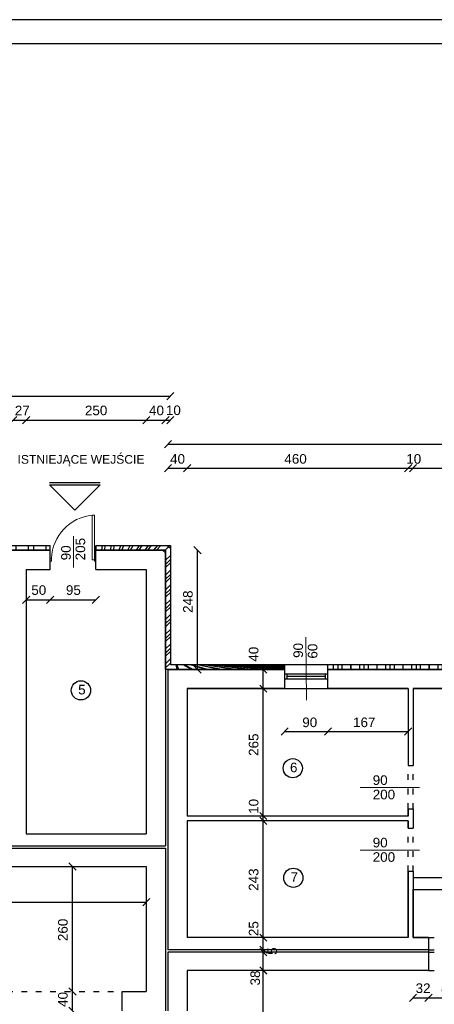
# Model space of a CAD drawing. Header units: millimetres. Extents: x 6814 to 76439, y 4251 to 11598.
# Tile 12 of 30: x 31748 to 32611, y 6493 to 8542. Entities that reach past the tile are written whole.
import ezdxf

# ---------------------------------------------------------------- set-up
doc = ezdxf.new("R2010")
doc.units = ezdxf.units.MM
doc.linetypes.add('ACAD_ISO03W100', pattern=[30, 12, -18])
doc.layers.add('inne', color=7, linetype='Continuous')
doc.layers.add('R-TAB', color=1, linetype='Continuous')
doc.styles.get("Standard").update_dxf_attribs({"font": 'arial.ttf'})
doc.dimstyles.new('ISO-25', dxfattribs={"dimtxt": 2.5, "dimasz": 2.5, "dimexe": 1.25, "dimexo": 0.625, "dimtad": 1, "dimtxsty": 'Standard', "dimcen": 2.5, "dimadec": 0, "dimazin": 0, "dimtfac": 1, "dimtmove": 0, "dimatfit": 3, "dimfxl": 1, "dimarcsym": 0})

# ---------------------------------------------------------------- blocks, each defined once
blk = doc.blocks.new('_Oblique')
at = {"color": 0, "linetype": 'ByBlock', "lineweight": -2}
blk.add_line((-0.5, -0.5), (0.5, 0.5), dxfattribs=at)
blk = doc.blocks.new('*D327')
at = {"color": 0, "lineweight": -2, "transparency": 16777216}
blk.add_line((32056.97398410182, 7608.786841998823), (32096.97398410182, 7608.786841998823), dxfattribs=at)
at = {"layer": 'Defpoints', "color": 0, "transparency": 16777216}
for p in [(32096.97398410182, 7608.786841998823), (32056.97398410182, 7190.132677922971), (32096.97398410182, 7150.132677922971)]:
    blk.add_point(p, dxfattribs=at)
at = {"color": 0, "lineweight": -2, "transparency": 16777216, "xscale": 15, "yscale": 15, "zscale": 15, "rotation": 180}
blk.add_blockref('_Oblique', (32056.97398410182, 7608.786841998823), dxfattribs=at)
at = {"color": 0, "lineweight": -2, "transparency": 16777216, "xscale": 15, "yscale": 15, "zscale": 15}
blk.add_blockref('_Oblique', (32096.97398410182, 7608.786841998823), dxfattribs=at)
at = {"color": 0, "transparency": 16777216, "insert": (32076.97398410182, 7627.930625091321), "char_height": 20, "attachment_point": 5}
blk.add_mtext('40', dxfattribs=at)
blk = doc.blocks.new('*D207')
at = {"color": 0, "lineweight": -2, "transparency": 16777216}
blk.add_line((32096.97398410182, 7608.786841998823), (32556.97398410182, 7608.786841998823), dxfattribs=at)
at = {"layer": 'Defpoints', "color": 0, "transparency": 16777216}
for p in [(32556.97398410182, 7608.786841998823), (32096.97398410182, 7150.132677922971), (32556.97398410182, 7150.132678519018)]:
    blk.add_point(p, dxfattribs=at)
at = {"color": 0, "lineweight": -2, "transparency": 16777216, "xscale": 15, "yscale": 15, "zscale": 15, "rotation": 180}
blk.add_blockref('_Oblique', (32096.97398410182, 7608.786841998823), dxfattribs=at)
at = {"color": 0, "lineweight": -2, "transparency": 16777216, "xscale": 15, "yscale": 15, "zscale": 15}
blk.add_blockref('_Oblique', (32556.97398410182, 7608.786841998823), dxfattribs=at)
at = {"color": 0, "transparency": 16777216, "insert": (32322.53011188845, 7627.930625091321), "char_height": 20, "attachment_point": 5}
blk.add_mtext('460', dxfattribs=at)
blk = doc.blocks.new('*D208')
at = {"color": 0, "lineweight": -2, "transparency": 16777216}
blk.add_line((32556.97398410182, 7608.786841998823), (32566.97398410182, 7608.786841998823), dxfattribs=at)
at = {"layer": 'Defpoints', "color": 0, "transparency": 16777216}
for p in [(32566.97398410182, 7608.786841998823), (32556.97398410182, 7150.132677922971), (32566.97398410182, 7150.132677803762)]:
    blk.add_point(p, dxfattribs=at)
at = {"color": 0, "lineweight": -2, "transparency": 16777216, "xscale": 15, "yscale": 15, "zscale": 15, "rotation": 180}
blk.add_blockref('_Oblique', (32556.97398410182, 7608.786841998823), dxfattribs=at)
at = {"color": 0, "lineweight": -2, "transparency": 16777216, "xscale": 15, "yscale": 15, "zscale": 15}
blk.add_blockref('_Oblique', (32566.97398410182, 7608.786841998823), dxfattribs=at)
at = {"color": 0, "transparency": 16777216, "insert": (32568.4516025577, 7627.930625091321), "char_height": 20, "attachment_point": 5}
blk.add_mtext('10', dxfattribs=at)
blk = doc.blocks.new('*D209')
at = {"color": 0, "lineweight": -2, "transparency": 16777216}
blk.add_line((32566.97398410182, 7608.786841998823), (32986.97398410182, 7608.786841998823), dxfattribs=at)
at = {"layer": 'Defpoints', "color": 0, "transparency": 16777216}
for p in [(32986.97398410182, 7608.786841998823), (32566.97398410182, 7150.132677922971), (32986.97398410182, 7150.132677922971)]:
    blk.add_point(p, dxfattribs=at)
at = {"color": 0, "lineweight": -2, "transparency": 16777216, "xscale": 15, "yscale": 15, "zscale": 15, "rotation": 180}
blk.add_blockref('_Oblique', (32566.97398410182, 7608.786841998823), dxfattribs=at)
at = {"color": 0, "lineweight": -2, "transparency": 16777216, "xscale": 15, "yscale": 15, "zscale": 15}
blk.add_blockref('_Oblique', (32986.97398410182, 7608.786841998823), dxfattribs=at)
at = {"color": 0, "transparency": 16777216, "insert": (32778.3961399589, 7627.930625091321), "char_height": 20, "attachment_point": 5}
blk.add_mtext('420', dxfattribs=at)
blk = doc.blocks.new('*D215')
at = {"color": 0, "lineweight": -2, "transparency": 16777216}
blk.add_line((32056.97398410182, 7658.786841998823), (33900.98869047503, 7658.786841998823), dxfattribs=at)
at = {"layer": 'Defpoints', "color": 0, "transparency": 16777216}
for p in [(33900.98869047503, 7658.786841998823), (32056.97398410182, 7190.132677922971), (33900.98869047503, 7200.132677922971)]:
    blk.add_point(p, dxfattribs=at)
at = {"color": 0, "lineweight": -2, "transparency": 16777216, "xscale": 15, "yscale": 15, "zscale": 15, "rotation": 180}
blk.add_blockref('_Oblique', (32056.97398410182, 7658.786841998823), dxfattribs=at)
at = {"color": 0, "lineweight": -2, "transparency": 16777216, "xscale": 15, "yscale": 15, "zscale": 15}
blk.add_blockref('_Oblique', (33900.98869047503, 7658.786841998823), dxfattribs=at)
at = {"color": 0, "transparency": 16777216, "insert": (32933.15525827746, 7677.930625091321), "char_height": 20, "attachment_point": 5}
blk.add_mtext('1844', dxfattribs=at)
blk = doc.blocks.new('*D216')
at = {"color": 0, "lineweight": -2, "transparency": 16777216}
blk.add_line((32051.97398410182, 7708.786841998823), (32061.97398410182, 7708.786841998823), dxfattribs=at)
at = {"layer": 'Defpoints', "color": 0, "transparency": 16777216}
for p in [(32061.97398410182, 7708.786841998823), (32051.97398410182, 7438.132677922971), (32061.97398410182, 7200.13267804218)]:
    blk.add_point(p, dxfattribs=at)
at = {"color": 0, "lineweight": -2, "transparency": 16777216, "xscale": 15, "yscale": 15, "zscale": 15, "rotation": 180}
blk.add_blockref('_Oblique', (32051.97398410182, 7708.786841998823), dxfattribs=at)
at = {"color": 0, "lineweight": -2, "transparency": 16777216, "xscale": 15, "yscale": 15, "zscale": 15}
blk.add_blockref('_Oblique', (32061.97398410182, 7708.786841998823), dxfattribs=at)
at = {"color": 0, "transparency": 16777216, "insert": (32068.30823479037, 7729.110327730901), "char_height": 20, "attachment_point": 5}
blk.add_mtext('10', dxfattribs=at)
blk = doc.blocks.new('*D217')
at = {"color": 0, "lineweight": -2, "transparency": 16777216}
blk.add_line((32011.97398410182, 7708.786841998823), (32051.97398410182, 7708.786841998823), dxfattribs=at)
at = {"layer": 'Defpoints', "color": 0, "transparency": 16777216}
for p in [(32051.97398410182, 7708.786841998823), (32051.97398410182, 7438.132677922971), (32011.97398410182, 7398.132677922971)]:
    blk.add_point(p, dxfattribs=at)
at = {"color": 0, "lineweight": -2, "transparency": 16777216, "xscale": 15, "yscale": 15, "zscale": 15, "rotation": 180}
blk.add_blockref('_Oblique', (32011.97398410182, 7708.786841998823), dxfattribs=at)
at = {"color": 0, "lineweight": -2, "transparency": 16777216, "xscale": 15, "yscale": 15, "zscale": 15}
blk.add_blockref('_Oblique', (32051.97398410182, 7708.786841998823), dxfattribs=at)
at = {"color": 0, "transparency": 16777216, "insert": (32033.20356664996, 7728.776840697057), "char_height": 20, "attachment_point": 5}
blk.add_mtext('40', dxfattribs=at)
blk = doc.blocks.new('*D218')
at = {"color": 0, "lineweight": -2, "transparency": 16777216}
blk.add_line((31761.97398410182, 7708.786841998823), (32011.97398410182, 7708.786841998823), dxfattribs=at)
at = {"layer": 'Defpoints', "color": 0, "transparency": 16777216}
for p in [(32011.97398410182, 7708.786841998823), (31761.97398410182, 7398.132677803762), (32011.97398410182, 7398.132677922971)]:
    blk.add_point(p, dxfattribs=at)
at = {"color": 0, "lineweight": -2, "transparency": 16777216, "xscale": 15, "yscale": 15, "zscale": 15, "rotation": 180}
blk.add_blockref('_Oblique', (31761.97398410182, 7708.786841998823), dxfattribs=at)
at = {"color": 0, "lineweight": -2, "transparency": 16777216, "xscale": 15, "yscale": 15, "zscale": 15}
blk.add_blockref('_Oblique', (32011.97398410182, 7708.786841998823), dxfattribs=at)
at = {"color": 0, "transparency": 16777216, "insert": (31907.52149997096, 7728.776840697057), "char_height": 20, "attachment_point": 5}
blk.add_mtext('250', dxfattribs=at)
blk = doc.blocks.new('*D219')
at = {"color": 0, "lineweight": -2, "transparency": 16777216}
blk.add_line((31734.97398410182, 7708.786841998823), (31761.97398410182, 7708.786841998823), dxfattribs=at)
at = {"layer": 'Defpoints', "color": 0, "transparency": 16777216}
for p in [(31761.97398410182, 7708.786841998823), (31734.97398410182, 7398.132677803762), (31761.97398410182, 7398.132677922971)]:
    blk.add_point(p, dxfattribs=at)
at = {"color": 0, "lineweight": -2, "transparency": 16777216, "xscale": 15, "yscale": 15, "zscale": 15, "rotation": 180}
blk.add_blockref('_Oblique', (31734.97398410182, 7708.786841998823), dxfattribs=at)
at = {"color": 0, "lineweight": -2, "transparency": 16777216, "xscale": 15, "yscale": 15, "zscale": 15}
blk.add_blockref('_Oblique', (31761.97398410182, 7708.786841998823), dxfattribs=at)
at = {"color": 0, "transparency": 16777216, "insert": (31753.88859091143, 7728.776840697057), "char_height": 20, "attachment_point": 5}
blk.add_mtext('27', dxfattribs=at)
blk = doc.blocks.new('*D224')
at = {"color": 0, "lineweight": -2, "transparency": 16777216}
blk.add_line((30199.97398410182, 7758.786841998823), (32061.97398410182, 7758.786841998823), dxfattribs=at)
at = {"layer": 'Defpoints', "color": 0, "transparency": 16777216}
for p in [(32061.97398410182, 7758.786841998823), (30199.97398410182, 7448.132677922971), (32061.97398410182, 7448.132677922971)]:
    blk.add_point(p, dxfattribs=at)
at = {"color": 0, "lineweight": -2, "transparency": 16777216, "xscale": 15, "yscale": 15, "zscale": 15, "rotation": 180}
blk.add_blockref('_Oblique', (30199.97398410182, 7758.786841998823), dxfattribs=at)
at = {"color": 0, "lineweight": -2, "transparency": 16777216, "xscale": 15, "yscale": 15, "zscale": 15}
blk.add_blockref('_Oblique', (32061.97398410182, 7758.786841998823), dxfattribs=at)
at = {"color": 0, "transparency": 16777216, "insert": (31132.49944315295, 7778.776840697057), "char_height": 20, "attachment_point": 5}
blk.add_mtext('1862', dxfattribs=at)
blk = doc.blocks.new('*D253')
at = {"color": 0, "lineweight": -2, "transparency": 16777216}
blk.add_line((30855.97398434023, 6706.053020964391), (32011.97398457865, 6706.053020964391), dxfattribs=at)
at = {"layer": 'Defpoints', "color": 0, "transparency": 16777216}
for p in [(30855.97398434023, 6780.132677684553), (32011.97398457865, 6780.13267804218), (32011.97398457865, 6706.053020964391)]:
    blk.add_point(p, dxfattribs=at)
at = {"color": 0, "lineweight": -2, "transparency": 16777216, "xscale": 15, "yscale": 15, "zscale": 15, "rotation": 180}
blk.add_blockref('_Oblique', (30855.97398434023, 6706.053020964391), dxfattribs=at)
at = {"color": 0, "lineweight": -2, "transparency": 16777216, "xscale": 15, "yscale": 15, "zscale": 15}
blk.add_blockref('_Oblique', (32011.97398457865, 6706.053020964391), dxfattribs=at)
at = {"color": 0, "transparency": 16777216, "insert": (31415.29919061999, 6726.043019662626), "char_height": 20, "attachment_point": 5}
blk.add_mtext('1156', dxfattribs=at)
blk = doc.blocks.new('*D287')
at = {"color": 0, "lineweight": -2, "transparency": 16777216}
blk.add_line((32255.38547621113, 7150.132677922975), (32255.38547621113, 7190.132677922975), dxfattribs=at)
at = {"layer": 'Defpoints', "color": 0, "transparency": 16777216}
for p in [(32056.97398410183, 7190.132677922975), (32255.38547621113, 7190.132677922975), (32096.97398410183, 7150.132677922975)]:
    blk.add_point(p, dxfattribs=at)
at = {"color": 0, "lineweight": -2, "transparency": 16777216, "xscale": 15, "yscale": 15, "zscale": 15}
for p, rotation in [((32255.38547621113, 7190.132677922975), 90), ((32255.38547621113, 7150.132677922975), 270)]:
    blk.add_blockref('_Oblique', p, dxfattribs=dict(at, rotation=rotation))
at = {"color": 0, "transparency": 16777216, "insert": (32235.39547214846, 7221.771146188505), "char_height": 20, "attachment_point": 5, "rotation": 90}
blk.add_mtext('40', dxfattribs=at)
blk = doc.blocks.new('*D288')
at = {"color": 0, "lineweight": -2, "transparency": 16777216}
blk.add_line((32255.38547859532, 6885.132677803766), (32255.38547859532, 7150.132677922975), dxfattribs=at)
at = {"layer": 'Defpoints', "color": 0, "transparency": 16777216}
for p in [(32096.97398410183, 7150.132677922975), (32255.38547859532, 7150.132677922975), (32096.97398410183, 6885.132677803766)]:
    blk.add_point(p, dxfattribs=at)
at = {"color": 0, "lineweight": -2, "transparency": 16777216, "xscale": 15, "yscale": 15, "zscale": 15}
for p, rotation in [((32255.38547859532, 7150.132677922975), 90), ((32255.38547859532, 6885.132677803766), 270)]:
    blk.add_blockref('_Oblique', p, dxfattribs=dict(at, rotation=rotation))
at = {"color": 0, "transparency": 16777216, "insert": (32235.39547214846, 7033.564891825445), "char_height": 20, "attachment_point": 5, "rotation": 90}
blk.add_mtext('265', dxfattribs=at)
blk = doc.blocks.new('*D289')
at = {"color": 0, "lineweight": -2, "transparency": 16777216}
blk.add_line((32255.38548074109, 6875.132677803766), (32255.38548074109, 6885.132677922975), dxfattribs=at)
at = {"layer": 'Defpoints', "color": 0, "transparency": 16777216}
for p in [(32096.97398434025, 6885.132677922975), (32255.38548074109, 6885.132677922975), (32096.97398410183, 6875.132677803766)]:
    blk.add_point(p, dxfattribs=at)
at = {"color": 0, "lineweight": -2, "transparency": 16777216, "xscale": 15, "yscale": 15, "zscale": 15}
for p, rotation in [((32255.38548074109, 6885.132677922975), 90), ((32255.38548074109, 6875.132677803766), 270)]:
    blk.add_blockref('_Oblique', p, dxfattribs=dict(at, rotation=rotation))
at = {"color": 0, "transparency": 16777216, "insert": (32235.39547238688, 6905.230657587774), "char_height": 20, "attachment_point": 5, "rotation": 90}
blk.add_mtext('10', dxfattribs=at)
blk = doc.blocks.new('*D290')
at = {"color": 0, "lineweight": -2, "transparency": 16777216}
blk.add_line((32255.38548264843, 6632.132677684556), (32255.38548264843, 6875.132677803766), dxfattribs=at)
at = {"layer": 'Defpoints', "color": 0, "transparency": 16777216}
for p in [(32096.97398434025, 6875.132677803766), (32255.38548264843, 6875.132677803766), (32096.97398410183, 6632.132677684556)]:
    blk.add_point(p, dxfattribs=at)
at = {"color": 0, "lineweight": -2, "transparency": 16777216, "xscale": 15, "yscale": 15, "zscale": 15}
for p, rotation in [((32255.38548264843, 6875.132677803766), 90), ((32255.38548264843, 6632.132677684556), 270)]:
    blk.add_blockref('_Oblique', p, dxfattribs=dict(at, rotation=rotation))
at = {"color": 0, "transparency": 16777216, "insert": (32235.39547238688, 6752.8128739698), "char_height": 20, "attachment_point": 5, "rotation": 90}
blk.add_mtext('243', dxfattribs=at)
blk = doc.blocks.new('*D291')
at = {"color": 0, "lineweight": -2, "transparency": 16777216}
blk.add_line((32255.38548503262, 6607.132677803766), (32255.38548503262, 6632.132679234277), dxfattribs=at)
at = {"layer": 'Defpoints', "color": 0, "transparency": 16777216}
for p in [(32096.97398481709, 6632.132679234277), (32255.38548503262, 6632.132679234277), (32056.97398410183, 6607.132677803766)]:
    blk.add_point(p, dxfattribs=at)
at = {"color": 0, "lineweight": -2, "transparency": 16777216, "xscale": 15, "yscale": 15, "zscale": 15}
for p, rotation in [((32255.38548503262, 6632.132679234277), 90), ((32255.38548503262, 6607.132677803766), 270)]:
    blk.add_blockref('_Oblique', p, dxfattribs=dict(at, rotation=rotation))
at = {"color": 0, "transparency": 16777216, "insert": (32235.39547286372, 6650.931825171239), "char_height": 20, "attachment_point": 5, "rotation": 90}
blk.add_mtext('25', dxfattribs=at)
blk = doc.blocks.new('*D292')
at = {"color": 0, "lineweight": -2, "transparency": 16777216}
blk.add_line((32255.38548550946, 6602.132677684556), (32255.38548550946, 6607.132679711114), dxfattribs=at)
at = {"layer": 'Defpoints', "color": 0, "transparency": 16777216}
for p in [(32056.97398410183, 6602.132677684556), (32096.97398290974, 6607.132679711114), (32255.38548550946, 6607.132679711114)]:
    blk.add_point(p, dxfattribs=at)
at = {"color": 0, "lineweight": -2, "transparency": 16777216, "xscale": 15, "yscale": 15, "zscale": 15}
for p, rotation in [((32255.38548550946, 6607.132679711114), 90), ((32255.38548550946, 6602.132677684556), 270)]:
    blk.add_blockref('_Oblique', p, dxfattribs=dict(at, rotation=rotation))
at = {"color": 0, "transparency": 16777216, "insert": (32274.03264127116, 6604.121386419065), "char_height": 20, "attachment_point": 5, "rotation": 90}
blk.add_mtext('5', dxfattribs=at)
blk = doc.blocks.new('*D293')
at = {"color": 0, "lineweight": -2, "transparency": 16777216}
blk.add_line((32255.38548932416, 6564.132677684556), (32255.38548932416, 6602.132679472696), dxfattribs=at)
at = {"layer": 'Defpoints', "color": 0, "transparency": 16777216}
for p in [(32096.97398386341, 6602.132679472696), (32255.38548932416, 6602.132679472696), (32096.97398434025, 6564.132677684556)]:
    blk.add_point(p, dxfattribs=at)
at = {"color": 0, "lineweight": -2, "transparency": 16777216, "xscale": 15, "yscale": 15, "zscale": 15}
for p, rotation in [((32255.38548932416, 6602.132679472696), 90), ((32255.38548932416, 6564.132677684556), 270)]:
    blk.add_blockref('_Oblique', p, dxfattribs=dict(at, rotation=rotation))
at = {"color": 0, "transparency": 16777216, "insert": (32238.68969593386, 6548.273670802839), "char_height": 20, "attachment_point": 5, "rotation": 90}
blk.add_mtext('38', dxfattribs=at)
blk = doc.blocks.new('*D294')
at = {"color": 0, "lineweight": -2, "transparency": 16777216}
blk.add_line((32255.38549743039, 6304.132677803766), (32255.38549743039, 6563.912406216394), dxfattribs=at)
at = {"layer": 'Defpoints', "color": 0, "transparency": 16777216}
for p in [(32096.97398815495, 6563.912406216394), (32255.38549743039, 6563.912406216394), (32096.97398434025, 6304.132677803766)]:
    blk.add_point(p, dxfattribs=at)
at = {"color": 0, "lineweight": -2, "transparency": 16777216, "xscale": 15, "yscale": 15, "zscale": 15}
for p, rotation in [((32255.38549743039, 6563.912406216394), 90), ((32255.38549743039, 6304.132677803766), 270)]:
    blk.add_blockref('_Oblique', p, dxfattribs=dict(at, rotation=rotation))
at = {"color": 0, "transparency": 16777216, "insert": (32238.6897002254, 6429.600471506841), "char_height": 20, "attachment_point": 5, "rotation": 90}
blk.add_mtext('260', dxfattribs=at)
blk = doc.blocks.new('*D303')
at = {"color": 0, "lineweight": -2, "transparency": 16777216}
blk.add_line((32598.97398434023, 6506.854893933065), (32684.97398434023, 6506.854893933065), dxfattribs=at)
at = {"layer": 'Defpoints', "color": 0, "transparency": 16777216}
for p in [(32598.97398434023, 6632.13267816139), (32684.97398434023, 6632.132677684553), (32684.97398434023, 6506.854893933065)]:
    blk.add_point(p, dxfattribs=at)
at = {"color": 0, "lineweight": -2, "transparency": 16777216, "xscale": 15, "yscale": 15, "zscale": 15, "rotation": 180}
blk.add_blockref('_Oblique', (32598.97398434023, 6506.854893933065), dxfattribs=at)
at = {"color": 0, "lineweight": -2, "transparency": 16777216, "xscale": 15, "yscale": 15, "zscale": 15}
blk.add_blockref('_Oblique', (32684.97398434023, 6506.854893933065), dxfattribs=at)
at = {"color": 0, "transparency": 16777216, "insert": (32640.87853322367, 6526.844892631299), "char_height": 20, "attachment_point": 5}
blk.add_mtext('86', dxfattribs=at)
blk = doc.blocks.new('*D304')
at = {"color": 0, "lineweight": -2, "transparency": 16777216}
blk.add_line((32566.97398434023, 6506.854893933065), (32598.97398434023, 6506.854893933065), dxfattribs=at)
at = {"layer": 'Defpoints', "color": 0, "transparency": 16777216}
for p in [(32566.97398434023, 6632.13267816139), (32598.97398434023, 6632.132677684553), (32598.97398434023, 6506.854893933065)]:
    blk.add_point(p, dxfattribs=at)
at = {"color": 0, "lineweight": -2, "transparency": 16777216, "xscale": 15, "yscale": 15, "zscale": 15, "rotation": 180}
blk.add_blockref('_Oblique', (32566.97398434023, 6506.854893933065), dxfattribs=at)
at = {"color": 0, "lineweight": -2, "transparency": 16777216, "xscale": 15, "yscale": 15, "zscale": 15}
blk.add_blockref('_Oblique', (32598.97398434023, 6506.854893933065), dxfattribs=at)
at = {"color": 0, "transparency": 16777216, "insert": (32587.86815247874, 6526.844892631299), "char_height": 20, "attachment_point": 5}
blk.add_mtext('32', dxfattribs=at)
blk = doc.blocks.new('*D305')
at = {"color": 0, "lineweight": -2, "transparency": 16777216}
blk.add_line((31858.44832406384, 6520.132677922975), (31858.44832406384, 6780.132677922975), dxfattribs=at)
at = {"layer": 'Defpoints', "color": 0, "transparency": 16777216}
for p in [(31858.44832406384, 6780.132677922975), (32011.97398410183, 6780.132677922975), (31961.97398410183, 6520.132677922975)]:
    blk.add_point(p, dxfattribs=at)
at = {"color": 0, "lineweight": -2, "transparency": 16777216, "xscale": 15, "yscale": 15, "zscale": 15}
for p, rotation in [((31858.44832406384, 6780.132677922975), 90), ((31858.44832406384, 6520.132677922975), 270)]:
    blk.add_blockref('_Oblique', p, dxfattribs=dict(at, rotation=rotation))
at = {"color": 0, "transparency": 16777216, "insert": (31838.45831189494, 6648.312873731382), "char_height": 20, "attachment_point": 5, "rotation": 90}
blk.add_mtext('260', dxfattribs=at)
blk = doc.blocks.new('*D306')
at = {"color": 0, "lineweight": -2, "transparency": 16777216}
blk.add_line((31858.44832597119, 6480.132678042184), (31858.44832597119, 6520.132678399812), dxfattribs=at)
at = {"layer": 'Defpoints', "color": 0, "transparency": 16777216}
for p in [(31858.44832597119, 6520.132678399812), (32011.97398410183, 6520.132678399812), (31961.97398410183, 6480.132678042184)]:
    blk.add_point(p, dxfattribs=at)
at = {"color": 0, "lineweight": -2, "transparency": 16777216, "xscale": 15, "yscale": 15, "zscale": 15}
for p, rotation in [((31858.44832597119, 6520.132678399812), 90), ((31858.44832597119, 6480.132678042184), 270)]:
    blk.add_blockref('_Oblique', p, dxfattribs=dict(at, rotation=rotation))
at = {"color": 0, "transparency": 16777216, "insert": (31838.45831189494, 6503.626840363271), "char_height": 20, "attachment_point": 5, "rotation": 90}
blk.add_mtext('40', dxfattribs=at)
blk = doc.blocks.new('*D313')
at = {"color": 0, "lineweight": -2, "transparency": 16777216}
blk.add_line((32118.61216221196, 7190.132677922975), (32118.61216221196, 7438.132677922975), dxfattribs=at)
at = {"layer": 'Defpoints', "color": 0, "transparency": 16777216}
for p in [(32051.97398410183, 7438.132677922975), (32118.61216221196, 7438.132677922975), (32056.97398410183, 7190.132677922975)]:
    blk.add_point(p, dxfattribs=at)
at = {"color": 0, "lineweight": -2, "transparency": 16777216, "xscale": 15, "yscale": 15, "zscale": 15}
for p, rotation in [((32118.61216221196, 7438.132677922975), 90), ((32118.61216221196, 7190.132677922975), 270)]:
    blk.add_blockref('_Oblique', p, dxfattribs=dict(at, rotation=rotation))
at = {"color": 0, "transparency": 16777216, "insert": (32098.62215051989, 7331.035303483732), "char_height": 20, "attachment_point": 5, "rotation": 90}
blk.add_mtext('248', dxfattribs=at)
blk = doc.blocks.new('*D177')
at = {"color": 0, "lineweight": -2, "transparency": 16777216}
blk.add_line((31761.97398410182, 7335.089098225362), (31811.97398410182, 7335.089098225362), dxfattribs=at)
at = {"layer": 'Defpoints', "color": 0, "transparency": 16777216}
for p in [(31761.97398410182, 7398.132677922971), (31811.97398410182, 7398.132677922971), (31811.97398410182, 7335.089098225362)]:
    blk.add_point(p, dxfattribs=at)
at = {"color": 0, "lineweight": -2, "transparency": 16777216, "xscale": 15, "yscale": 15, "zscale": 15, "rotation": 180}
blk.add_blockref('_Oblique', (31761.97398410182, 7335.089098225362), dxfattribs=at)
at = {"color": 0, "lineweight": -2, "transparency": 16777216, "xscale": 15, "yscale": 15, "zscale": 15}
blk.add_blockref('_Oblique', (31811.97398410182, 7335.089098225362), dxfattribs=at)
at = {"color": 0, "transparency": 16777216, "insert": (31788.17764053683, 7355.079096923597), "char_height": 20, "attachment_point": 5}
blk.add_mtext('50', dxfattribs=at)
blk = doc.blocks.new('*D178')
at = {"color": 0, "lineweight": -2, "transparency": 16777216}
blk.add_line((31811.97398410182, 7335.089098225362), (31906.97398410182, 7335.089098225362), dxfattribs=at)
at = {"layer": 'Defpoints', "color": 0, "transparency": 16777216}
for p in [(31811.97398410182, 7398.132677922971), (31906.97398410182, 7398.132677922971), (31906.97398410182, 7335.089098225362)]:
    blk.add_point(p, dxfattribs=at)
at = {"color": 0, "lineweight": -2, "transparency": 16777216, "xscale": 15, "yscale": 15, "zscale": 15, "rotation": 180}
blk.add_blockref('_Oblique', (31811.97398410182, 7335.089098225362), dxfattribs=at)
at = {"color": 0, "lineweight": -2, "transparency": 16777216, "xscale": 15, "yscale": 15, "zscale": 15}
blk.add_blockref('_Oblique', (31906.97398410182, 7335.089098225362), dxfattribs=at)
at = {"color": 0, "transparency": 16777216, "insert": (31860.20516453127, 7355.079096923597), "char_height": 20, "attachment_point": 5}
blk.add_mtext('95', dxfattribs=at)
blk = doc.blocks.new('*D175')
at = {"color": 0, "lineweight": -2, "transparency": 16777216}
blk.add_line((32389.97398410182, 7060.786841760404), (32556.97398410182, 7060.786841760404), dxfattribs=at)
at = {"layer": 'Defpoints', "color": 0, "transparency": 16777216}
for p in [(32389.97398410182, 7150.132677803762), (32556.97398410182, 7150.132678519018), (32556.97398410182, 7060.786841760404)]:
    blk.add_point(p, dxfattribs=at)
at = {"color": 0, "lineweight": -2, "transparency": 16777216, "xscale": 15, "yscale": 15, "zscale": 15, "rotation": 180}
blk.add_blockref('_Oblique', (32389.97398410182, 7060.786841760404), dxfattribs=at)
at = {"color": 0, "lineweight": -2, "transparency": 16777216, "xscale": 15, "yscale": 15, "zscale": 15}
blk.add_blockref('_Oblique', (32556.97398410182, 7060.786841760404), dxfattribs=at)
at = {"color": 0, "transparency": 16777216, "insert": (32465.49253282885, 7079.930624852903), "char_height": 20, "attachment_point": 5}
blk.add_mtext('167', dxfattribs=at)
blk = doc.blocks.new('*D176')
at = {"color": 0, "lineweight": -2, "transparency": 16777216}
blk.add_line((32299.97398410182, 7060.786841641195), (32389.9739838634, 7060.786841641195), dxfattribs=at)
at = {"layer": 'Defpoints', "color": 0, "transparency": 16777216}
for p in [(32299.97398410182, 7150.132677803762), (32389.9739838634, 7150.132678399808), (32389.9739838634, 7060.786841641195)]:
    blk.add_point(p, dxfattribs=at)
at = {"color": 0, "lineweight": -2, "transparency": 16777216, "xscale": 15, "yscale": 15, "zscale": 15, "rotation": 180}
blk.add_blockref('_Oblique', (32299.97398410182, 7060.786841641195), dxfattribs=at)
at = {"color": 0, "lineweight": -2, "transparency": 16777216, "xscale": 15, "yscale": 15, "zscale": 15}
blk.add_blockref('_Oblique', (32389.9739838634, 7060.786841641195), dxfattribs=at)
at = {"color": 0, "transparency": 16777216, "insert": (32352.03421292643, 7079.930624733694), "char_height": 20, "attachment_point": 5}
blk.add_mtext('90', dxfattribs=at)

msp = doc.modelspace()

# ---------------------------------------------------------------- hatches: boundary and pattern name
h = msp.add_hatch()
h.set_pattern_fill('ANSI37', color=256, scale=5)
h.set_pattern_definition([(45, (-1177824529.633136, -935732770.1530455), (-11.22532015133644, 11.22532015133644), []), (135, (-1177824529.633136, -935732770.1530455), (-11.22532015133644, -11.22532015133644), [])])
h.paths.add_polyline_path([(31811.97398410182, 7438.132677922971), (31811.97398410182, 7448.13267804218), (31513.97398410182, 7448.132677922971), (31513.97398410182, 7438.132677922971)])
h.paths.add_polyline_path([(32299.97398410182, 7190.132677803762), (32299.97398410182, 7200.132677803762), (32061.97398410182, 7200.13267804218), (32061.97398410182, 7448.132677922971), (31906.97398410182, 7448.132677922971), (31906.97398410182, 7438.132677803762), (32051.97398410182, 7438.132677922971), (32051.97398410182, 7190.132677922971)])
h.paths.add_polyline_path([(32917.97398410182, 7200.132677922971), (32917.97398410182, 7190.132677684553), (33228.97398410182, 7190.132677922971), (33228.97398410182, 7200.132677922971)])
h.paths.add_polyline_path([(32827.97398410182, 7190.132677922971), (32827.97398410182, 7200.132677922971), (32389.97398410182, 7200.132677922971), (32389.97398434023, 7190.132677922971)])

# ---------------------------------------------------------------- linework, layer by layer
at = {"color": 1}
msp.add_line((35786.6004198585, 8541.747577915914), (29346.6004198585, 8541.747577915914), dxfattribs=at)
for p, q in [((35736.6004198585, 8491.747577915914), (29396.6004198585, 8491.747577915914)), ((31761.97398410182, 7398.132677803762), (31811.97398410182, 7398.132677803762)), ((32056.97398410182, 7190.132677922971), (32051.97398410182, 7190.132677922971)), ((32056.97398410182, 7190.132677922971), (32299.97398410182, 7190.132677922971)), ((32061.97398410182, 7200.13267804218), (32061.97398410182, 7200.13267804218)), ((32299.97398410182, 7200.13267816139), (32389.97398410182, 7200.13267804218)), ((32389.97398410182, 7190.132677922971), (32827.97398410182, 7190.132677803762)), ((32299.97398410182, 7180.901798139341), (32389.97398410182, 7180.901798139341)), ((32299.97398410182, 7170.901798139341), (32389.97398410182, 7170.901798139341)), ((32304.97398410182, 7170.901798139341), (32304.97398410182, 7180.901798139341)), ((32304.97398410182, 7175.901798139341), (32384.97398410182, 7175.901798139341)), ((32384.97398410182, 7170.901798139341), (32384.97398410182, 7180.901798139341)), ((32096.97398410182, 7150.132677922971), (32299.97398410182, 7150.132677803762)), ((32299.97398410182, 7150.132677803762), (32389.97398410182, 7150.132677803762)), ((32389.97398410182, 7150.132677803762), (32556.97398410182, 7150.132677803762)), ((32556.97398410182, 7150.132677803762), (32389.97398410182, 7150.132677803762)), ((32566.97398410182, 7150.132677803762), (32827.97398410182, 7150.132677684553)), ((32556.97398434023, 6885.132678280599), (32556.97398434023, 6900.132678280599)), ((32556.97398434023, 6860.13267816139), (32556.97398434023, 6875.13267816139)), ((32556.97398434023, 6875.13267816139), (32556.97398434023, 6860.13267816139)), ((32556.97398434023, 6632.13267816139), (32556.97398434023, 6770.13267816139)), ((32566.97398434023, 6632.132677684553), (32566.97398434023, 6732.132677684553)), ((32566.97398434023, 6632.132677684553), (32598.97398434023, 6632.132677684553))]:
    msp.add_line(p, q)
at = {"lineweight": 20}
for p, q in [((31904.47398410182, 7511.132677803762), (31899.47398410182, 7511.132677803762)), ((31899.47398410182, 7511.132677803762), (31899.47398410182, 7418.132677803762)), ((31904.47398410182, 7421.132677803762), (31904.47398410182, 7511.132677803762)), ((31860.31775532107, 7467.276369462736), (31860.31775532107, 7402.364861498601)), ((31814.47398410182, 7421.132677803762), (31811.97398410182, 7421.132677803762)), ((31814.47398410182, 7415.132677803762), (31811.97398410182, 7415.132677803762)), ((31814.47398410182, 7418.132677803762), (31814.47398410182, 7421.132677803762)), ((31814.47398410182, 7418.132677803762), (31814.47398410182, 7415.132677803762)), ((31904.47398410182, 7418.132677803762), (31899.47398410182, 7418.132677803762)), ((31904.47398410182, 7418.132677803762), (31904.47398410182, 7421.132677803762)), ((31904.47398410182, 7421.132677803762), (31906.97398410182, 7421.132677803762)), ((31904.47398410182, 7418.132677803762), (31904.47398410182, 7415.132677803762)), ((31904.47398410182, 7415.132677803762), (31906.97398410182, 7415.132677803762)), ((32343.56973085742, 7257.109410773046), (32344.97398410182, 7126.299987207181)), ((32580.60786042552, 6944.2942153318), (32457.15708718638, 6944.2942153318)), ((32580.60786042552, 6814.294214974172), (32457.15708718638, 6814.294214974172))]:
    msp.add_line(p, q, dxfattribs=at)
at = {"lineweight": 30}
for p, q in [((31513.97398410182, 7448.132677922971), (31811.97398410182, 7448.13267804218)), ((31513.97398410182, 7438.132677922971), (31811.97398410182, 7438.13267804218)), ((31811.97398410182, 7398.132677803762), (31811.97398410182, 7448.132677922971)), ((31906.97398410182, 7448.13267804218), (32061.97398410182, 7448.132677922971)), ((31906.97398410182, 7398.132677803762), (31906.97398410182, 7448.132677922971)), ((31906.97398410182, 7438.13267804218), (32051.97398410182, 7438.132677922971)), ((32051.97398410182, 7438.132677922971), (32051.97398410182, 6823.132677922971)), ((32061.97398410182, 7448.132677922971), (32061.97398410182, 7200.13267804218)), ((31761.97398410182, 7398.132677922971), (31811.97398410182, 7398.132677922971)), ((31761.97398410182, 7398.132677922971), (31761.97398410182, 6848.132677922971)), ((31906.97398410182, 7398.132677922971), (32011.97398410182, 7398.132677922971)), ((32011.97398410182, 7398.132677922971), (32011.97398434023, 6848.132677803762)), ((32056.97398410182, 7190.132677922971), (32056.97398410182, 6607.132677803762)), ((32299.97398410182, 7190.132677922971), (32056.97398410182, 7190.132677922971)), ((32061.97398410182, 7200.13267804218), (32299.97398410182, 7200.13267816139)), ((32299.97398410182, 7150.132677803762), (32299.97398410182, 7200.13267804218)), ((32389.97398410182, 7200.13267804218), (32827.97398410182, 7200.13267804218)), ((32389.97398410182, 7150.132677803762), (32389.97398410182, 7200.13267804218)), ((32827.97398410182, 7190.132677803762), (32389.97398410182, 7190.132677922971)), ((32096.97398410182, 7150.132677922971), (32096.97398410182, 6885.13267804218)), ((32299.97398410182, 7150.132677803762), (32096.97398410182, 7150.132677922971)), ((32556.97398410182, 7150.132677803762), (32389.97398410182, 7150.132677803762)), ((32556.97398410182, 7150.132677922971), (32556.97398434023, 6990.132678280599)), ((32827.97398410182, 7150.132677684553), (32566.97398410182, 7150.132677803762)), ((32566.97398410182, 7150.132677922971), (32566.97398410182, 6990.132678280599)), ((32556.97398434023, 6990.132678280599), (32566.97398410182, 6990.132678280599)), ((32556.97398434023, 6885.13267816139), (32096.97398434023, 6885.132677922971)), ((32556.97398434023, 6900.132678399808), (32556.97398434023, 6885.132678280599)), ((32556.97398434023, 6900.132678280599), (32566.97398410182, 6900.132678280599)), ((32566.97398410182, 6900.132678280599), (32566.97398410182, 6860.13267804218)), ((32096.97398410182, 6875.132677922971), (32096.97398434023, 6632.132677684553)), ((32556.97398434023, 6875.13267816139), (32096.97398434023, 6875.132677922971)), ((32556.97398434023, 6875.13267816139), (32556.97398434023, 6860.13267816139)), ((31761.97398410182, 6848.132677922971), (32011.97398410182, 6848.132677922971)), ((32556.97398434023, 6860.13267816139), (32566.97398434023, 6860.13267816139)), ((30855.97398434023, 6823.132677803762), (32051.97398410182, 6823.132677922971)), ((30855.97398434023, 6818.132677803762), (32051.97398410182, 6818.132677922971)), ((32051.97398410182, 6818.132677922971), (32051.97398410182, 6480.132677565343)), ((30855.97398434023, 6780.13267804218), (32011.97398410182, 6780.132677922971)), ((32011.97398457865, 6780.13267804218), (32011.97398434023, 6520.132677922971)), ((32556.97398434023, 6770.13267804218), (32556.97398434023, 6632.132677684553)), ((32556.97398434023, 6770.13267816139), (32566.97398434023, 6770.13267816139)), ((32566.97398434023, 6770.13267816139), (32566.97398434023, 6632.132677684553)), ((32566.97398434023, 6757.132677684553), (32722.97398434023, 6757.132677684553)), ((32566.97398434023, 6732.132677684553), (32722.97398434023, 6732.132677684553)), ((32556.97398434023, 6632.13267816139), (32096.97398410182, 6632.132677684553)), ((32598.97398434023, 6632.13267816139), (32566.97398434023, 6632.13267816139)), ((32598.97398434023, 6632.132677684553), (32598.97398434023, 6564.132677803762)), ((32598.97398434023, 6607.132677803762), (32056.97398410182, 6607.132677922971)), ((32056.97398410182, 6602.132677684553), (32056.97398410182, 6480.132677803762)), ((32598.97398434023, 6602.132677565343), (32056.97398410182, 6602.132677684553)), ((32096.97398434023, 6564.132677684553), (32096.97398434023, 6480.132677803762)), ((32598.97398434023, 6564.132677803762), (32096.97398410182, 6564.132677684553)), ((31961.97398410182, 6520.132677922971), (32011.97398410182, 6520.132677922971)), ((31961.97398410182, 6480.132677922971), (31961.97398410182, 6520.132677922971))]:
    msp.add_line(p, q, dxfattribs=at)
at = {"linetype": 'ACAD_ISO03W100', "lineweight": 30}
for p, q in [((32556.97398434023, 6900.132678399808), (32556.97398434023, 6990.132678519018)), ((32566.97398410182, 6900.132678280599), (32566.97398410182, 6990.132678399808)), ((32556.97398434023, 6770.13267804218), (32556.97398434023, 6860.13267816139)), ((32566.97398410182, 6770.132677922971), (32566.97398410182, 6860.13267804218)), ((32598.97398434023, 6632.13267816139), (32684.97398434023, 6632.13267816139)), ((32598.97398434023, 6607.132678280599), (32684.97398434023, 6607.132678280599)), ((32598.97398434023, 6602.13267804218), (32684.97398434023, 6602.13267804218)), ((32598.97398434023, 6564.132678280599), (32684.97398434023, 6564.132678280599)), ((31541.97398410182, 6520.13267804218), (31961.97398410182, 6520.132677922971))]:
    msp.add_line(p, q, dxfattribs=at)
for points in [[(31513.97398410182, 7438.132677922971), (31513.97398410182, 7448.132677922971), (31811.97398410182, 7448.132677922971)], [(31811.97398410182, 7438.132677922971), (31513.97398410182, 7438.132677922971), (31513.97398410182, 7448.132677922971)], [(31906.97398410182, 7448.132677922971), (32061.97398410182, 7448.132677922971), (32061.97398410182, 7200.13267804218), (32299.97398410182, 7200.13267804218)], [(32299.97398410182, 7190.132677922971), (32051.97398410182, 7190.132677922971), (32051.97398410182, 7438.132677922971), (31906.97398410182, 7438.132677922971)], [(32389.97398410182, 7200.13267804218), (32827.97398410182, 7200.132677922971)], [(32827.97398410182, 7190.132677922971), (32389.97398410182, 7190.132677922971)]]:
    msp.add_lwpolyline(points)
for centre in [(31875.9135063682, 7146.53925372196), (32316.7076941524, 6984.587973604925), (32317.9491001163, 6756.680905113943)]:
    msp.add_circle(centre, 20)
at = {"lineweight": 20}
msp.add_arc((31908.86427102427, 7417.12518442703), 94.47532111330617, 95.70428006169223, 177.5688776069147, dxfattribs=at)
at = {"layer": 'inne', "lineweight": 30}
for p, q in [((31810.80648646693, 7579.110949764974), (31916.05493960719, 7579.110949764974)), ((31863.43071303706, 7521.486723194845), (31810.80648646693, 7574.110949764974)), ((31810.80648646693, 7574.110949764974), (31916.05493960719, 7574.110949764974)), ((31863.43071303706, 7521.486723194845), (31916.05493960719, 7574.110949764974))]:
    msp.add_line(p, q, dxfattribs=at)

# ---------------------------------------------------------------- texts
at = {"attachment_point": 1}
for s, width, insert, char_height in [('\\pi170.25906;ISTNIEJĄCE WEJŚCIE', 600.8919314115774, (31180.7734869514, 7636.057128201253), 18), ('\\pi170.25906;ISTNIEJĄCE WEJŚCIE', 600.8919314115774, (31573.7734869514, 7636.057128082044), 18), ('5', 68.36028754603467, (31870.15569219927, 7158.163146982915), 20), ('6', 68.36028754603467, (32310.94987998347, 6996.21186686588), 20), ('7', 68.36028754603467, (32312.19128594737, 6768.304798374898), 20)]:
    msp.add_mtext_dynamic_manual_height_columns(s, width=width, gutter_width=12.5, heights=[0], dxfattribs=dict(at, insert=insert, char_height=char_height))
at = {"lineweight": 20, "char_height": 20, "attachment_point": 1}
for s, insert, rotation in [('205', (31864.72863755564, 7417.126726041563), 90), ('90', (31834.71917591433, 7417.126726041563), 90), ('\\pt0;90', (32317.97115145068, 7214.100211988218), 89.99999999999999), ('60', (32347.98061309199, 7212.682029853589), 89.99999999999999)]:
    msp.add_mtext_dynamic_manual_height_columns(s, width=37.211574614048, gutter_width=12.5, heights=[0], dxfattribs=dict(at, insert=insert, rotation=rotation))
for s, insert in [('90', (32483.08860383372, 6969.892794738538)), ('\\pi-30.02996;2x17,50\\P\\pi4.03553;25', (32937.96633086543, 6944.085518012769)), ('200', (32483.08860383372, 6939.883333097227)), ('90', (32483.08860383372, 6839.89279438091)), ('200', (32483.08860383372, 6809.883332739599))]:
    msp.add_mtext_dynamic_manual_height_columns(s, width=37.211574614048, gutter_width=12.5, heights=[0], dxfattribs=dict(at, insert=insert))
at = {"layer": 'R-TAB', "color": 0, "ltscale": 24, "width": 2065.84350681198, "attachment_point": 1}
for s, insert, char_height in [('\\pi553.40265;RZUT DACHU 1:100\\P\\pi557.49542;INWENTARYZACJA', (26129.54634271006, 8353.01414836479), 75), ('\\pi611.54556;ELEWACJE 1:100\\P\\pi557.49542;INWENTARYZACJA', (10680.18149495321, 8262.289792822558), 75), ('\\pi611.54556;ELEWACJE 1:100\\P\\pi557.49542;INWENTARYZACJA', (17646.97398257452, 8262.289792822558), 75), ('\\pi772.57046;ELEWACJA POŁUDNIOWA', (15544.92325592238, 7273.176980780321), 30), ('\\pi792.36923;ELEWACJA ZACHODNIA', (8556.11958980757, 7024.127230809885), 30)]:
    msp.add_mtext(s, dxfattribs=dict(at, insert=insert, char_height=char_height))

# ---------------------------------------------------------------- dimensions: what is measured, and where the dimension line sits
for base, p1, p2, override, picture, middle in [((32061.97398410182, 7758.786841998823), (30199.97398410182, 7448.132677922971), (32061.97398410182, 7448.132677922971), {"dimtxt": 20, "dimasz": 15, "dimblk1": 'Oblique', "dimblk2": 'Oblique', "dimsah": 1, "dimse1": 1, "dimse2": 1, "dimtmove": 2}, '*D224', (31132.49944315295, 7778.776840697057)), ((31761.97398410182, 7708.786841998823), (31734.97398410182, 7398.132677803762), (31761.97398410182, 7398.132677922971), {"dimtxt": 20, "dimasz": 15, "dimblk1": 'Oblique', "dimblk2": 'Oblique', "dimsah": 1, "dimse1": 1, "dimse2": 1, "dimtmove": 2}, '*D219', (31753.88859091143, 7728.776840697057)), ((32011.97398410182, 7708.786841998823), (31761.97398410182, 7398.132677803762), (32011.97398410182, 7398.132677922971), {"dimtxt": 20, "dimasz": 15, "dimblk1": 'Oblique', "dimblk2": 'Oblique', "dimsah": 1, "dimse1": 1, "dimse2": 1, "dimtmove": 2}, '*D218', (31907.52149997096, 7728.776840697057)), ((32051.97398410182, 7708.786841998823), (32011.97398410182, 7398.132677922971), (32051.97398410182, 7438.132677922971), {"dimtxt": 20, "dimasz": 15, "dimblk1": 'Oblique', "dimblk2": 'Oblique', "dimsah": 1, "dimse1": 1, "dimse2": 1, "dimtmove": 2}, '*D217', (32033.20356664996, 7728.776840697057)), ((32061.97398410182, 7708.786841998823), (32051.97398410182, 7438.132677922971), (32061.97398410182, 7200.13267804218), {"dimtxt": 20, "dimasz": 15, "dimblk1": 'Oblique', "dimblk2": 'Oblique', "dimsah": 1, "dimse1": 1, "dimse2": 1, "dimtmove": 2}, '*D216', (32068.30823479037, 7729.110327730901)), ((33900.98869047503, 7658.786841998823), (32056.97398410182, 7190.132677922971), (33900.98869047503, 7200.132677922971), {"dimtxt": 20, "dimasz": 15, "dimdec": 0, "dimblk1": 'Oblique', "dimblk2": 'Oblique', "dimsah": 1, "dimse1": 1, "dimse2": 1, "dimtmove": 2}, '*D215', (32933.15525827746, 7677.930625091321)), ((32096.97398410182, 7608.786841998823), (32056.97398410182, 7190.132677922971), (32096.97398410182, 7150.132677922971), {"dimtxt": 20, "dimasz": 15, "dimblk1": 'Oblique', "dimblk2": 'Oblique', "dimsah": 1, "dimse1": 1, "dimse2": 1, "dimtmove": 2}, '*D327', (32076.97398410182, 7627.930625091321)), ((32556.97398410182, 7608.786841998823), (32096.97398410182, 7150.132677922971), (32556.97398410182, 7150.132678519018), {"dimtxt": 20, "dimasz": 15, "dimblk1": 'Oblique', "dimblk2": 'Oblique', "dimsah": 1, "dimse1": 1, "dimse2": 1, "dimtmove": 2}, '*D207', (32322.53011188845, 7627.930625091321)), ((32566.97398410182, 7608.786841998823), (32556.97398410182, 7150.132677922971), (32566.97398410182, 7150.132677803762), {"dimtxt": 20, "dimasz": 15, "dimblk1": 'Oblique', "dimblk2": 'Oblique', "dimsah": 1, "dimse1": 1, "dimse2": 1, "dimtmove": 2}, '*D208', (32568.4516025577, 7627.930625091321)), ((32986.97398410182, 7608.786841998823), (32566.97398410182, 7150.132677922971), (32986.97398410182, 7150.132677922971), {"dimtxt": 20, "dimasz": 15, "dimblk1": 'Oblique', "dimblk2": 'Oblique', "dimsah": 1, "dimse1": 1, "dimse2": 1, "dimtmove": 2}, '*D209', (32778.3961399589, 7627.930625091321)), ((31811.97398410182, 7335.089098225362), (31761.97398410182, 7398.132677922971), (31811.97398410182, 7398.132677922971), {"dimtxt": 20, "dimasz": 15, "dimblk1": 'Oblique', "dimblk2": 'Oblique', "dimsah": 1, "dimse1": 1, "dimse2": 1, "dimtmove": 2}, '*D177', (31788.17764053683, 7355.079096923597)), ((31906.97398410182, 7335.089098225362), (31811.97398410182, 7398.132677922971), (31906.97398410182, 7398.132677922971), {"dimtxt": 20, "dimasz": 15, "dimblk1": 'Oblique', "dimblk2": 'Oblique', "dimsah": 1, "dimse1": 1, "dimse2": 1, "dimtmove": 2}, '*D178', (31860.20516453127, 7355.079096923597)), ((32389.9739838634, 7060.786841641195), (32299.97398410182, 7150.132677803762), (32389.9739838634, 7150.132678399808), {"dimtxt": 20, "dimasz": 15, "dimblk1": 'Oblique', "dimblk2": 'Oblique', "dimsah": 1, "dimse1": 1, "dimse2": 1, "dimtmove": 2}, '*D176', (32352.03421292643, 7079.930624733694)), ((32556.97398410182, 7060.786841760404), (32389.97398410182, 7150.132677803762), (32556.97398410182, 7150.132678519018), {"dimtxt": 20, "dimasz": 15, "dimblk1": 'Oblique', "dimblk2": 'Oblique', "dimsah": 1, "dimse1": 1, "dimse2": 1, "dimtmove": 2}, '*D175', (32465.49253282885, 7079.930624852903)), ((32011.97398457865, 6706.053020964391), (30855.97398434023, 6780.132677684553), (32011.97398457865, 6780.13267804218), {"dimtxt": 20, "dimasz": 15, "dimblk1": 'Oblique', "dimblk2": 'Oblique', "dimsah": 1, "dimse1": 1, "dimse2": 1, "dimtmove": 2}, '*D253', (31415.29919061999, 6726.043019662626)), ((32598.97398434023, 6506.854893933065), (32566.97398434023, 6632.13267816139), (32598.97398434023, 6632.132677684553), {"dimtxt": 20, "dimasz": 15, "dimblk1": 'Oblique', "dimblk2": 'Oblique', "dimsah": 1, "dimse1": 1, "dimse2": 1, "dimtmove": 2}, '*D304', (32587.86815247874, 6526.844892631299)), ((32684.97398434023, 6506.854893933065), (32598.97398434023, 6632.13267816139), (32684.97398434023, 6632.132677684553), {"dimtxt": 20, "dimasz": 15, "dimblk1": 'Oblique', "dimblk2": 'Oblique', "dimsah": 1, "dimse1": 1, "dimse2": 1, "dimtmove": 2}, '*D303', (32640.87853322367, 6526.844892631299))]:
    dim = msp.add_linear_dim(base=base, p1=p1, p2=p2, dimstyle='ISO-25', override=override)
    dim.commit()
    dim.dimension.update_dxf_attribs({"geometry": picture, "text_midpoint": middle, "dimtype": 160})
for base, p1, p2, picture, middle in [((32118.61216221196, 7438.132677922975), (32056.97398410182, 7190.132677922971), (32051.97398410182, 7438.132677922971), '*D313', (32098.62215051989, 7331.035303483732)), ((32255.38547621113, 7190.132677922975), (32096.97398410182, 7150.132677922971), (32056.97398410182, 7190.132677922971), '*D287', (32235.39547214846, 7221.771146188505)), ((32255.38547859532, 7150.132677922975), (32096.97398410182, 6885.132677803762), (32096.97398410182, 7150.132677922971), '*D288', (32235.39547214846, 7033.564891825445)), ((32255.38548074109, 6885.132677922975), (32096.97398410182, 6875.132677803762), (32096.97398434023, 6885.132677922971), '*D289', (32235.39547238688, 6905.230657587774)), ((32255.38548264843, 6875.132677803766), (32096.97398410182, 6632.132677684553), (32096.97398434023, 6875.132677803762), '*D290', (32235.39547238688, 6752.8128739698)), ((31858.44832406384, 6780.132677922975), (31961.97398410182, 6520.132677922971), (32011.97398410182, 6780.132677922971), '*D305', (31838.45831189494, 6648.312873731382)), ((32255.38548503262, 6632.132679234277), (32056.97398410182, 6607.132677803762), (32096.97398481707, 6632.132679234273), '*D291', (32235.39547286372, 6650.931825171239)), ((32255.38548550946, 6607.132679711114), (32056.97398410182, 6602.132677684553), (32096.97398290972, 6607.132679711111), '*D292', (32274.03264127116, 6604.121386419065)), ((32255.38548932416, 6602.132679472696), (32096.97398434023, 6564.132677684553), (32096.9739838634, 6602.132679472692), '*D293', (32238.68969593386, 6548.273670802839)), ((31858.44832597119, 6520.132678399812), (31961.97398410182, 6480.13267804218), (32011.97398410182, 6520.132678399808), '*D306', (31838.45831189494, 6503.626840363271))]:
    dim = msp.add_linear_dim(base=base, p1=p1, p2=p2, angle=90, dimstyle='ISO-25', override={"dimtxt": 20, "dimasz": 15, "dimblk1": 'Oblique', "dimblk2": 'Oblique', "dimsah": 1, "dimse1": 1, "dimse2": 1, "dimtmove": 2})
    dim.commit()
    dim.dimension.update_dxf_attribs({"geometry": picture, "text_midpoint": middle, "dimtype": 160})
dim = msp.add_linear_dim(base=(32255.38549743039, 6563.912406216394), p1=(32096.97398434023, 6304.132677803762), p2=(32096.97398815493, 6563.91240621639), angle=90, text='260', dimstyle='ISO-25', override={"dimtxt": 20, "dimasz": 15, "dimblk1": 'Oblique', "dimblk2": 'Oblique', "dimsah": 1, "dimse1": 1, "dimse2": 1, "dimtmove": 2})
dim.commit()
dim.dimension.update_dxf_attribs({"geometry": '*D294', "text_midpoint": (32238.6897002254, 6429.600471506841), "dimtype": 160})

doc.saveas('drawing.dxf')
